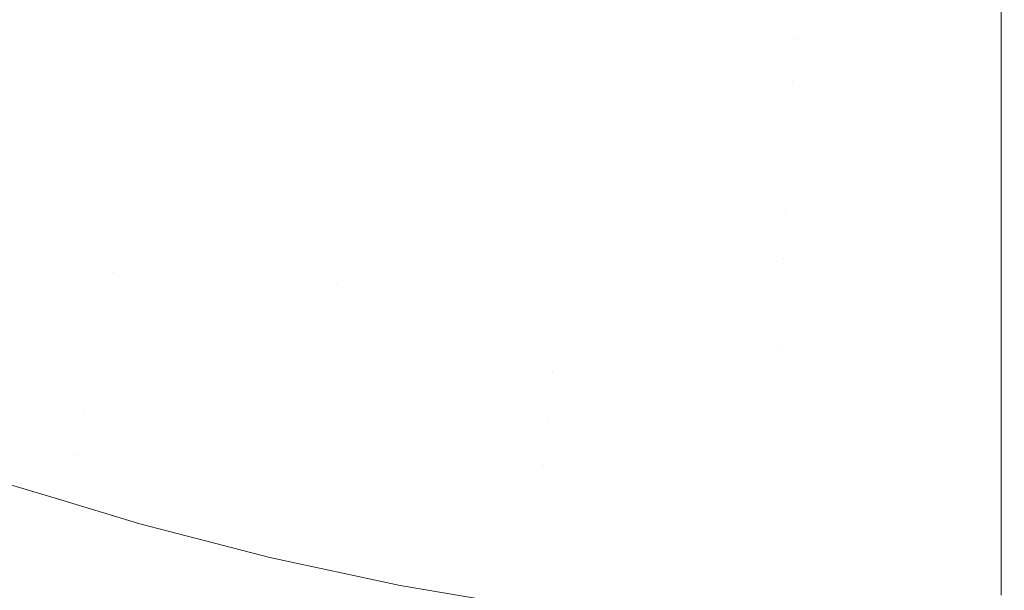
# Model space of a CAD drawing. Header units: centimetres. Extents: x -21.6 to 22.7, y 4.2 to 6.
# Tile 84 of 256: x -6.6072 to -6.5426, y 4.4037 to 4.441. Entities that reach past the tile are written whole.
import ezdxf

# ---------------------------------------------------------------- set-up
doc = ezdxf.new("R2010")
doc.units = ezdxf.units.CM
doc.header["$LTSCALE"] = 2.54
doc.layers.add('Lucido design-1', color=7, linetype='Continuous')

# ---------------------------------------------------------------- blocks, each defined once
blk = doc.blocks.new('Gruppo-3-1')
at = {"color": 7, "linetype": 'Continuous', "lineweight": 9}
blk.add_3dface([(-21.503423, 5.900212, -2276.22217), (-21.503423, 4.300212, -2276.22217), (22.630348, 4.300212, -2276.22217), (22.630348, 5.900212, -2276.22217)], dxfattribs=at)
for points, invisible_edges in [([(-6.597368, 4.441804, -2277.016431), (-6.597958, 4.439009, -2277.017404), (-6.611151, 4.443563, -2277.017404), (-6.61042, 4.446309, -2277.016431)], 15), ([(-6.597368, 4.441804, -2277.016431), (-6.596788, 4.444555, -2277.015378), (-6.583571, 4.441035, -2277.015378), (-6.584009, 4.438246, -2277.016431)], 15), ([(-6.611893, 4.440776, -2277.018292), (-6.611151, 4.443563, -2277.017404), (-6.597958, 4.439009, -2277.017404), (-6.598557, 4.436174, -2277.018292)], 15), ([(-6.569832, 4.441258, -2277.014245), (-6.57012, 4.438491, -2277.015378), (-6.583571, 4.441035, -2277.015378), (-6.58314, 4.443775, -2277.014245)], 15), ([(-6.556367, 4.439736, -2277.014245), (-6.569832, 4.441258, -2277.014245), (-6.562901, 4.443096, -2277.013037)], 11), ([(-6.562901, 4.443096, -2277.013037), (-6.556225, 4.442468, -2277.013037), (-6.556367, 4.439736, -2277.014245)], 11), ([(-6.556367, 4.439736, -2277.014245), (-6.556225, 4.442468, -2277.013037), (-6.549528, 4.44209, -2277.013037)], 11), ([(-6.584009, 4.438246, -2277.016431), (-6.584455, 4.435413, -2277.017404), (-6.597958, 4.439009, -2277.017404), (-6.597368, 4.441804, -2277.016431)], 15), ([(-6.542823, 4.439221, -2277.014232), (-6.556367, 4.439736, -2277.014245), (-6.549528, 4.44209, -2277.013037)], 11), ([(-6.549528, 4.44209, -2277.013037), (-6.542823, 4.44196, -2277.013027), (-6.542823, 4.439221, -2277.014232)], 9), ([(7.669748, 4.44196, -2277.013027), (7.669748, 4.439221, -2277.014232), (-6.542823, 4.439221, -2277.014232), (-6.542823, 4.44196, -2277.013027)], 10), ([(-6.658939, 4.438263, -2277.022121), (-6.657718, 4.441015, -2277.021975), (-6.602922, 4.415495, -2277.021975), (-6.60356, 4.412471, -2277.022121)], 15), ([(-6.602922, 4.415495, -2277.021975), (-6.657718, 4.441015, -2277.021975), (-6.630334, 4.429308, -2277.021731)], 11), ([(-6.584009, 4.438246, -2277.016431), (-6.583571, 4.441035, -2277.015378), (-6.57012, 4.438491, -2277.015378), (-6.570414, 4.435675, -2277.016431)], 15), ([(-6.556367, 4.439736, -2277.014245), (-6.556511, 4.436953, -2277.015378), (-6.57012, 4.438491, -2277.015378), (-6.569832, 4.441258, -2277.014245)], 15), ([(-6.598557, 4.436174, -2277.018292), (-6.599163, 4.433301, -2277.019093), (-6.612644, 4.437953, -2277.019093), (-6.611893, 4.440776, -2277.018292)], 15), ([(-6.556511, 4.436953, -2277.015378), (-6.556367, 4.439736, -2277.014245), (-6.542823, 4.43848, -2277.014558)], 11), ([(-6.556367, 4.439736, -2277.014245), (-6.542823, 4.439221, -2277.014232), (-6.542823, 4.43848, -2277.014558)], 9), ([(-6.598557, 4.436174, -2277.018292), (-6.597958, 4.439009, -2277.017404), (-6.584455, 4.435413, -2277.017404), (-6.584907, 4.432539, -2277.018292)], 15), ([(7.669748, 4.439221, -2277.014232), (7.669748, 4.43848, -2277.014558), (-6.542823, 4.43848, -2277.014558), (-6.542823, 4.439221, -2277.014232)], 10), ([(-6.570414, 4.435675, -2277.016431), (-6.57012, 4.438491, -2277.015378), (-6.556511, 4.436953, -2277.015378), (-6.556659, 4.434121, -2277.016431)], 15), ([(-6.542823, 4.43848, -2277.014558), (-6.542823, 4.434414, -2277.016139), (-6.556511, 4.436953, -2277.015378)], 10), ([(-6.542823, 4.43848, -2277.014558), (7.669748, 4.43848, -2277.014558), (7.669748, 4.434414, -2277.016139), (-6.542823, 4.434414, -2277.016139)], 5), ([(-6.658939, 4.438263, -2277.022121), (-6.60356, 4.412471, -2277.022121), (-6.633407, 4.42071, -2277.02217), (-6.641902, 4.424913, -2277.02217)], 11), ([(-6.612644, 4.437953, -2277.019093), (-6.599163, 4.433301, -2277.019093), (-6.599777, 4.430394, -2277.019806), (-6.613405, 4.435097, -2277.019806)], 15), ([(-6.570414, 4.435675, -2277.016431), (-6.570712, 4.432814, -2277.017404), (-6.584455, 4.435413, -2277.017404), (-6.584009, 4.438246, -2277.016431)], 15), ([(-6.556659, 4.434121, -2277.016431), (-6.556511, 4.436953, -2277.015378), (-6.542823, 4.434414, -2277.016139)], 11), ([(-6.584907, 4.432539, -2277.018292), (-6.585364, 4.429626, -2277.019093), (-6.599163, 4.433301, -2277.019093), (-6.598557, 4.436174, -2277.018292)], 15), ([(-6.584907, 4.432539, -2277.018292), (-6.584455, 4.435413, -2277.017404), (-6.570712, 4.432814, -2277.017404), (-6.571015, 4.429912, -2277.018292)], 15), ([(-6.556659, 4.434121, -2277.016431), (-6.556808, 4.431243, -2277.017404), (-6.570712, 4.432814, -2277.017404), (-6.570414, 4.435675, -2277.016431)], 15), ([(-6.601022, 4.424495, -2277.020957), (-6.601652, 4.421511, -2277.021392), (-6.629402, 4.432195, -2277.021392), (-6.628475, 4.435065, -2277.020957)], 15), ([(-6.601022, 4.424495, -2277.020957), (-6.628475, 4.435065, -2277.020957), (-6.614173, 4.432212, -2277.020427)], 11), ([(-6.613405, 4.435097, -2277.019806), (-6.599777, 4.430394, -2277.019806), (-6.600397, 4.427458, -2277.020427), (-6.614173, 4.432212, -2277.020427)], 15), ([(-6.542823, 4.434414, -2277.016139), (-6.542823, 4.430283, -2277.017542), (-6.556808, 4.431243, -2277.017404), (-6.556659, 4.434121, -2277.016431)], 14), ([(-6.542823, 4.434414, -2277.016139), (7.669748, 4.434414, -2277.016139), (7.669748, 4.430283, -2277.017542), (-6.542823, 4.430283, -2277.017542)], 5), ([(-6.585828, 4.426679, -2277.019806), (-6.599777, 4.430394, -2277.019806), (-6.599163, 4.433301, -2277.019093), (-6.585364, 4.429626, -2277.019093)], 15), ([(-6.571015, 4.429912, -2277.018292), (-6.571322, 4.42697, -2277.019093), (-6.585364, 4.429626, -2277.019093), (-6.584907, 4.432539, -2277.018292)], 15), ([(-6.571015, 4.429912, -2277.018292), (-6.570712, 4.432814, -2277.017404), (-6.556808, 4.431243, -2277.017404), (-6.55696, 4.428323, -2277.018292)], 15), ([(-6.629402, 4.432195, -2277.021392), (-6.601652, 4.421511, -2277.021392), (-6.602286, 4.418509, -2277.021731), (-6.630334, 4.429308, -2277.021731)], 15), ([(-6.614173, 4.432212, -2277.020427), (-6.600397, 4.427458, -2277.020427), (-6.601022, 4.424495, -2277.020957)], 11), ([(-6.55696, 4.428323, -2277.018292), (-6.556808, 4.431243, -2277.017404), (-6.542823, 4.430283, -2277.017542)], 11), ([(-6.586296, 4.423702, -2277.020427), (-6.600397, 4.427458, -2277.020427), (-6.599777, 4.430394, -2277.019806), (-6.585828, 4.426679, -2277.019806)], 15), ([(-6.542823, 4.430283, -2277.017542), (-6.542823, 4.426094, -2277.018763), (-6.55696, 4.428323, -2277.018292)], 10), ([(-6.542823, 4.430283, -2277.017542), (7.669748, 4.430283, -2277.017542), (7.669748, 4.426094, -2277.018763), (-6.542823, 4.426094, -2277.018763)], 5), ([(-6.630334, 4.429308, -2277.021731), (-6.602286, 4.418509, -2277.021731), (-6.602922, 4.415495, -2277.021975)], 11), ([(-6.585364, 4.429626, -2277.019093), (-6.571322, 4.42697, -2277.019093), (-6.571632, 4.423995, -2277.019806), (-6.585828, 4.426679, -2277.019806)], 15), ([(-6.55696, 4.428323, -2277.018292), (-6.557114, 4.425365, -2277.019093), (-6.571322, 4.42697, -2277.019093), (-6.571015, 4.429912, -2277.018292)], 15), ([(-6.542823, 4.426094, -2277.018763), (-6.557114, 4.425365, -2277.019093), (-6.55696, 4.428323, -2277.018292)], 11), ([(-6.601022, 4.424495, -2277.020957), (-6.600397, 4.427458, -2277.020427), (-6.586296, 4.423702, -2277.020427)], 11), ([(-6.55727, 4.422372, -2277.019806), (-6.571632, 4.423995, -2277.019806), (-6.571322, 4.42697, -2277.019093), (-6.557114, 4.425365, -2277.019093)], 15), ([(-6.585828, 4.426679, -2277.019806), (-6.571632, 4.423995, -2277.019806), (-6.571946, 4.420989, -2277.020427), (-6.586296, 4.423702, -2277.020427)], 15), ([(-6.557114, 4.425365, -2277.019093), (-6.542823, 4.426094, -2277.018763), (-6.542823, 4.421856, -2277.0198)], 9), ([(-6.542823, 4.426094, -2277.018763), (7.669748, 4.426094, -2277.018763), (7.669748, 4.421856, -2277.0198), (-6.542823, 4.421856, -2277.0198)], 5), ([(-6.542823, 4.421856, -2277.0198), (-6.55727, 4.422372, -2277.019806), (-6.557114, 4.425365, -2277.019093)], 11), ([(-6.572262, 4.417956, -2277.020957), (-6.572581, 4.414901, -2277.021392), (-6.601652, 4.421511, -2277.021392), (-6.601022, 4.424495, -2277.020957)], 15), ([(-6.572262, 4.417956, -2277.020957), (-6.601022, 4.424495, -2277.020957), (-6.586296, 4.423702, -2277.020427)], 11), ([(-6.586296, 4.423702, -2277.020427), (-6.571946, 4.420989, -2277.020427), (-6.572262, 4.417956, -2277.020957)], 11), ([(-6.557427, 4.419348, -2277.020427), (-6.571946, 4.420989, -2277.020427), (-6.571632, 4.423995, -2277.019806), (-6.55727, 4.422372, -2277.019806)], 15), ([(-6.55727, 4.422372, -2277.019806), (-6.542823, 4.421856, -2277.0198), (-6.542823, 4.418795, -2277.020408), (-6.557427, 4.419348, -2277.020427)], 13), ([(-6.542823, 4.418795, -2277.020408), (-6.542823, 4.421856, -2277.0198), (7.669748, 4.421856, -2277.0198), (7.669748, 4.418795, -2277.020408)], 10), ([(-6.572901, 4.411828, -2277.021731), (-6.602286, 4.418509, -2277.021731), (-6.601652, 4.421511, -2277.021392), (-6.572581, 4.414901, -2277.021392)], 15), ([(-6.572262, 4.417956, -2277.020957), (-6.571946, 4.420989, -2277.020427), (-6.557427, 4.419348, -2277.020427)], 11), ([(-6.60356, 4.412471, -2277.022121), (-6.624893, 4.416928, -2277.02217), (-6.633407, 4.42071, -2277.02217)], 9), ([(-6.542823, 4.417577, -2277.020651), (-6.572262, 4.417956, -2277.020957), (-6.557427, 4.419348, -2277.020427)], 11), ([(-6.557427, 4.419348, -2277.020427), (-6.542823, 4.418795, -2277.020408), (-6.542823, 4.417577, -2277.020651)], 9), ([(-6.602922, 4.415495, -2277.021975), (-6.602286, 4.418509, -2277.021731), (-6.572901, 4.411828, -2277.021731)], 11), ([(7.669748, 4.418795, -2277.020408), (7.669748, 4.417577, -2277.020651), (-6.542823, 4.417577, -2277.020651), (-6.542823, 4.418795, -2277.020408)], 10), ([(-6.572581, 4.414901, -2277.021392), (-6.572262, 4.417956, -2277.020957), (-6.542823, 4.415739, -2277.020934)], 11), ([(-6.542823, 4.417577, -2277.020651), (-6.542823, 4.415739, -2277.020934), (-6.572262, 4.417956, -2277.020957)], 10), ([(-6.542823, 4.415739, -2277.020934), (-6.542823, 4.417577, -2277.020651), (7.669748, 4.417577, -2277.020651), (7.669748, 4.415739, -2277.020934)], 10), ([(-6.60356, 4.412471, -2277.022121), (-6.616365, 4.413558, -2277.02217), (-6.624893, 4.416928, -2277.02217)], 9), ([(-6.60356, 4.412471, -2277.022121), (-6.602922, 4.415495, -2277.021975), (-6.542823, 4.406454, -2277.021952)], 11), ([(-6.542823, 4.406454, -2277.021952), (-6.602922, 4.415495, -2277.021975), (-6.572901, 4.411828, -2277.021731)], 11), ([(-6.542823, 4.415739, -2277.020934), (-6.542823, 4.413265, -2277.021314), (-6.572581, 4.414901, -2277.021392)], 10), ([(7.669748, 4.415739, -2277.020934), (7.669748, 4.413265, -2277.021314), (-6.542823, 4.413265, -2277.021314), (-6.542823, 4.415739, -2277.020934)], 10), ([(-6.572581, 4.414901, -2277.021392), (-6.542823, 4.413265, -2277.021314), (-6.542823, 4.409565, -2277.02172), (-6.572901, 4.411828, -2277.021731)], 13), ([(-6.60356, 4.412471, -2277.022121), (-6.607829, 4.410587, -2277.02217), (-6.616365, 4.413558, -2277.02217)], 9), ([(7.669748, 4.413265, -2277.021314), (7.669748, 4.408928, -2277.021789), (-6.542823, 4.408928, -2277.021789), (-6.542823, 4.409565, -2277.02172)], 10), ([(-6.542823, 4.409565, -2277.02172), (-6.542823, 4.413265, -2277.021314), (7.669748, 4.413265, -2277.021314)], 10), ([(-6.60356, 4.412471, -2277.022121), (-6.604186, 4.409486, -2277.02217), (-6.607829, 4.410587, -2277.02217)], 9), ([(-6.590755, 4.405807, -2277.02217), (-6.599292, 4.408007, -2277.02217), (-6.604186, 4.409486, -2277.02217), (-6.60356, 4.412471, -2277.022121)], 12), ([(-6.542823, 4.406454, -2277.021952), (-6.542823, 4.404574, -2277.022075), (-6.60356, 4.412471, -2277.022121)], 10), ([(-6.60356, 4.412471, -2277.022121), (-6.582223, 4.403981, -2277.02217), (-6.590755, 4.405807, -2277.02217)], 9), ([(-6.60356, 4.412471, -2277.022121), (-6.542823, 4.403336, -2277.022102), (-6.573698, 4.402521, -2277.02217), (-6.582223, 4.403981, -2277.02217)], 11), ([(-6.542823, 4.404574, -2277.022075), (-6.542823, 4.403336, -2277.022102), (-6.60356, 4.412471, -2277.022121)], 10), ([(-6.572901, 4.411828, -2277.021731), (-6.542823, 4.408928, -2277.021789), (-6.542823, 4.406454, -2277.021952)], 9), ([(-6.572901, 4.411828, -2277.021731), (-6.542823, 4.409565, -2277.02172), (-6.542823, 4.408928, -2277.021789)], 9), ([(-21.503423, 4.300212, -2277.02217), (-6.607829, 4.410587, -2277.02217), (-6.604186, 4.409486, -2277.02217)], 9), ([(-6.604186, 4.409486, -2277.02217), (-6.599292, 4.408007, -2277.02217), (-21.503423, 4.300212, -2277.02217)], 10), ([(7.669748, 4.408928, -2277.021789), (7.669748, 4.404574, -2277.022075), (-6.542823, 4.404574, -2277.022075), (-6.542823, 4.406454, -2277.021952)], 10), ([(-6.542823, 4.406454, -2277.021952), (-6.542823, 4.408928, -2277.021789), (7.669748, 4.408928, -2277.021789)], 10), ([(-21.503423, 4.300212, -2277.02217), (-6.599292, 4.408007, -2277.02217), (-6.590755, 4.405807, -2277.02217)], 9), ([(-21.503423, 4.300212, -2277.02217), (-6.590755, 4.405807, -2277.02217), (-6.582223, 4.403981, -2277.02217)], 9), ([(-6.542823, 4.403336, -2277.022102), (-6.542823, 4.404574, -2277.022075), (7.669748, 4.404574, -2277.022075), (7.669748, 4.403336, -2277.022102)], 10), ([(-21.503423, 4.300212, -2277.02217), (-6.582223, 4.403981, -2277.02217), (-6.573698, 4.402521, -2277.02217)], 9)]:
    blk.add_3dface(points, dxfattribs=dict(at, invisible_edges=invisible_edges))
blk = doc.blocks.new('Gruppo-4-1')
at = {"color": 7}
blk.add_blockref('Gruppo-3-1', (0, 0), dxfattribs=at)

msp = doc.modelspace()

# ---------------------------------------------------------------- block references
at = {"layer": 'Lucido design-1', "color": 7}
msp.add_blockref('Gruppo-4-1', (0, 0), dxfattribs=at)

doc.saveas('drawing.dxf')
